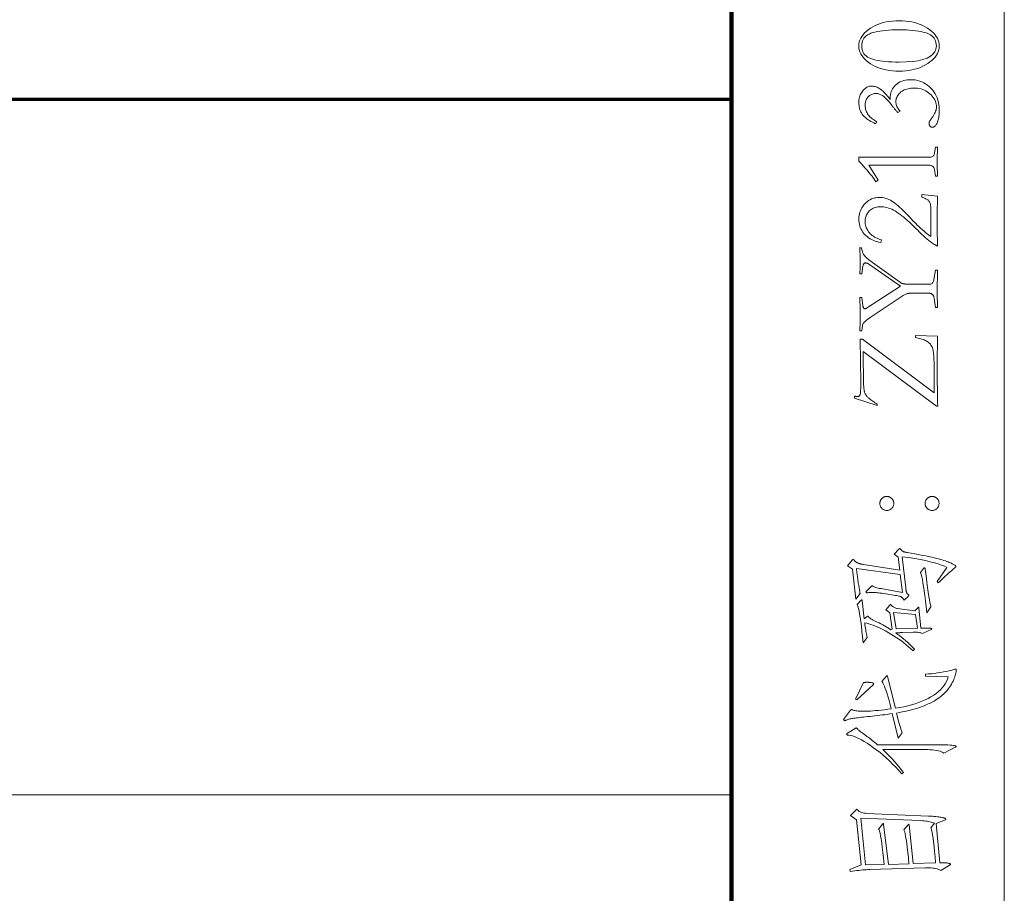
# Model space of a CAD drawing. Extents: x 0 to 1189, y 0 to 841.
# Tile 122 of 135: x 1143 to 1179, y 34 to 66. Entities that reach past the tile are written whole.
import ezdxf

# ---------------------------------------------------------------- set-up
doc = ezdxf.new("R2010")
doc.units = 0

msp = doc.modelspace()

# ---------------------------------------------------------------- linework, layer by layer
at = {"color": 7, "lineweight": 13}
for p, q in [((1179, 10), (1179, 831)), ((1169, 38), (1064, 38))]:
    msp.add_line(p, q, dxfattribs=at)
at = {"color": 7, "lineweight": 100}
msp.add_line((1169, 20), (1169, 821), dxfattribs=at)
at = {"color": 5, "lineweight": 70}
msp.add_line((1064, 63.5), (1169, 63.5), dxfattribs=at)
at = {"color": 7, "lineweight": 13}
for points in [[(1173.667, 65.446), (1173.671, 65.521), (1173.684, 65.593), (1173.705, 65.663), (1173.734, 65.731), (1173.772, 65.797), (1173.819, 65.86), (1173.874, 65.922), (1173.938, 65.982), (1174.009, 66.04), (1174.09, 66.096), (1174.177, 66.148), (1174.267, 66.194), (1174.362, 66.235), (1174.461, 66.271), (1174.564, 66.301), (1174.672, 66.326), (1174.783, 66.345), (1174.899, 66.359), (1175.018, 66.367), (1175.142, 66.37), (1175.265, 66.367), (1175.384, 66.359), (1175.498, 66.345), (1175.609, 66.326), (1175.716, 66.301), (1175.819, 66.271), (1175.917, 66.235), (1176.012, 66.194), (1176.103, 66.148), (1176.189, 66.096), (1176.27, 66.04), (1176.342, 65.982), (1176.405, 65.922), (1176.46, 65.86), (1176.507, 65.797), (1176.545, 65.731), (1176.574, 65.663), (1176.595, 65.593), (1176.608, 65.521), (1176.612, 65.446), (1176.608, 65.375), (1176.596, 65.305), (1176.575, 65.237), (1176.545, 65.17), (1176.508, 65.105), (1176.462, 65.041), (1176.407, 64.98), (1176.345, 64.919), (1176.273, 64.861), (1176.194, 64.804), (1176.108, 64.751), (1176.018, 64.703), (1175.923, 64.661), (1175.825, 64.624), (1175.722, 64.594), (1175.614, 64.568), (1175.503, 64.549), (1175.387, 64.535), (1175.266, 64.526), (1175.142, 64.523), (1175.018, 64.526), (1174.899, 64.534), (1174.783, 64.548), (1174.672, 64.567), (1174.564, 64.592), (1174.461, 64.622), (1174.362, 64.658), (1174.267, 64.699), (1174.177, 64.745), (1174.09, 64.797), (1174.009, 64.853), (1173.938, 64.911), (1173.874, 64.971), (1173.819, 65.032), (1173.772, 65.096), (1173.734, 65.162), (1173.705, 65.23), (1173.684, 65.3), (1173.671, 65.372)], [(1176.508, 65.446), (1176.505, 65.511), (1176.495, 65.572), (1176.478, 65.629), (1176.455, 65.681), (1176.425, 65.73), (1176.389, 65.774), (1176.345, 65.814), (1176.296, 65.85), (1176.239, 65.882), (1176.176, 65.91), (1176.106, 65.935), (1176.028, 65.957), (1175.943, 65.976), (1175.851, 65.993), (1175.751, 66.007), (1175.644, 66.019), (1175.529, 66.028), (1175.408, 66.034), (1175.278, 66.038), (1175.142, 66.039), (1175.005, 66.038), (1174.876, 66.034), (1174.754, 66.028), (1174.639, 66.019), (1174.532, 66.007), (1174.432, 65.993), (1174.34, 65.976), (1174.254, 65.957), (1174.176, 65.935), (1174.106, 65.91), (1174.042, 65.882), (1173.985, 65.85), (1173.935, 65.814), (1173.891, 65.774), (1173.854, 65.73), (1173.824, 65.681), (1173.801, 65.629), (1173.784, 65.572), (1173.774, 65.511), (1173.771, 65.446), (1173.774, 65.382), (1173.784, 65.321), (1173.801, 65.264), (1173.824, 65.212), (1173.854, 65.163), (1173.891, 65.119), (1173.935, 65.079), (1173.985, 65.042), (1174.042, 65.011), (1174.106, 64.983), (1174.176, 64.958), (1174.254, 64.936), (1174.34, 64.917), (1174.432, 64.9), (1174.532, 64.886), (1174.639, 64.874), (1174.754, 64.865), (1174.876, 64.859), (1175.005, 64.855), (1175.142, 64.854), (1175.401, 64.86), (1175.634, 64.877), (1175.839, 64.907), (1176.016, 64.949), (1176.167, 65.002), (1176.29, 65.067), (1176.385, 65.144), (1176.454, 65.233), (1176.495, 65.334)], [(1174.327, 62.677), (1174.282, 62.596), (1174.221, 62.623), (1174.164, 62.65), (1174.109, 62.679), (1174.058, 62.709), (1174.01, 62.741), (1173.965, 62.773), (1173.924, 62.806), (1173.885, 62.84), (1173.85, 62.876), (1173.818, 62.913), (1173.79, 62.951), (1173.764, 62.991), (1173.741, 63.032), (1173.721, 63.076), (1173.705, 63.122), (1173.691, 63.169), (1173.68, 63.219), (1173.673, 63.27), (1173.668, 63.323), (1173.667, 63.379), (1173.668, 63.428), (1173.672, 63.477), (1173.68, 63.523), (1173.69, 63.568), (1173.703, 63.612), (1173.719, 63.653), (1173.738, 63.693), (1173.759, 63.732), (1173.784, 63.769), (1173.812, 63.804), (1173.841, 63.837), (1173.871, 63.866), (1173.901, 63.892), (1173.932, 63.914), (1173.964, 63.933), (1173.997, 63.948), (1174.03, 63.96), (1174.063, 63.969), (1174.098, 63.974), (1174.133, 63.976), (1174.168, 63.975), (1174.203, 63.971), (1174.237, 63.965), (1174.271, 63.957), (1174.305, 63.946), (1174.338, 63.933), (1174.371, 63.917), (1174.404, 63.899), (1174.436, 63.879), (1174.468, 63.856), (1174.5, 63.831), (1174.532, 63.803), (1174.566, 63.772), (1174.599, 63.739), (1174.634, 63.703), (1174.669, 63.664), (1174.705, 63.623), (1174.741, 63.579), (1174.778, 63.532), (1174.816, 63.483), (1174.814, 63.547), (1174.817, 63.61), (1174.824, 63.669), (1174.836, 63.726), (1174.853, 63.78), (1174.875, 63.832), (1174.902, 63.881), (1174.933, 63.927), (1174.97, 63.971), (1175.011, 64.012), (1175.055, 64.05), (1175.102, 64.084), (1175.152, 64.114), (1175.204, 64.139), (1175.258, 64.161), (1175.315, 64.179), (1175.375, 64.193), (1175.436, 64.203), (1175.5, 64.209), (1175.567, 64.211), (1175.654, 64.208), (1175.737, 64.199), (1175.818, 64.183), (1175.897, 64.161), (1175.972, 64.133), (1176.045, 64.099), (1176.115, 64.058), (1176.183, 64.011), (1176.247, 63.958), (1176.309, 63.899), (1176.367, 63.835), (1176.418, 63.767), (1176.464, 63.696), (1176.503, 63.622), (1176.537, 63.544), (1176.564, 63.462), (1176.585, 63.378), (1176.6, 63.289), (1176.609, 63.198), (1176.612, 63.103), (1176.612, 63.042), (1176.609, 62.984), (1176.606, 62.929), (1176.6, 62.877), (1176.594, 62.828), (1176.586, 62.782), (1176.576, 62.739), (1176.565, 62.699), (1176.552, 62.662), (1176.538, 62.627), (1176.523, 62.597), (1176.507, 62.569), (1176.491, 62.544), (1176.474, 62.523), (1176.457, 62.505), (1176.439, 62.491), (1176.421, 62.479), (1176.402, 62.471), (1176.383, 62.466), (1176.364, 62.465), (1176.355, 62.465), (1176.346, 62.466), (1176.337, 62.468), (1176.328, 62.471), (1176.32, 62.475), (1176.312, 62.48), (1176.304, 62.486), (1176.296, 62.492), (1176.288, 62.499), (1176.28, 62.508), (1176.273, 62.516), (1176.266, 62.525), (1176.26, 62.534), (1176.255, 62.543), (1176.251, 62.552), (1176.248, 62.562), (1176.245, 62.571), (1176.243, 62.581), (1176.242, 62.59), (1176.241, 62.6), (1176.242, 62.616), (1176.245, 62.632), (1176.249, 62.648), (1176.254, 62.665), (1176.262, 62.683), (1176.271, 62.701), (1176.281, 62.719), (1176.294, 62.738), (1176.307, 62.757), (1176.323, 62.777), (1176.359, 62.827), (1176.391, 62.875), (1176.42, 62.922), (1176.444, 62.967), (1176.465, 63.011), (1176.482, 63.053), (1176.496, 63.094), (1176.505, 63.133), (1176.511, 63.171), (1176.513, 63.207), (1176.51, 63.261), (1176.503, 63.314), (1176.491, 63.366), (1176.474, 63.417), (1176.453, 63.466), (1176.427, 63.514), (1176.395, 63.561), (1176.359, 63.606), (1176.319, 63.65), (1176.273, 63.693), (1176.224, 63.733), (1176.173, 63.769), (1176.12, 63.8), (1176.065, 63.828), (1176.007, 63.851), (1175.948, 63.87), (1175.886, 63.885), (1175.823, 63.895), (1175.757, 63.901), (1175.689, 63.903), (1175.632, 63.902), (1175.578, 63.898), (1175.525, 63.891), (1175.474, 63.881), (1175.425, 63.868), (1175.379, 63.852), (1175.334, 63.834), (1175.291, 63.812), (1175.251, 63.788), (1175.212, 63.761), (1175.176, 63.732), (1175.144, 63.701), (1175.116, 63.669), (1175.092, 63.635), (1175.071, 63.6), (1175.054, 63.563), (1175.041, 63.525), (1175.032, 63.485), (1175.026, 63.444), (1175.024, 63.401), (1175.026, 63.368), (1175.03, 63.334), (1175.038, 63.3), (1175.049, 63.266), (1175.063, 63.232), (1175.08, 63.197), (1175.1, 63.162), (1175.123, 63.128), (1175.149, 63.093), (1175.178, 63.057), (1175.092, 63.008), (1175.076, 63.026), (1175.059, 63.044), (1175.043, 63.063), (1175.027, 63.083), (1175.011, 63.103), (1174.994, 63.123), (1174.978, 63.143), (1174.962, 63.164), (1174.945, 63.185), (1174.929, 63.207), (1174.857, 63.301), (1174.787, 63.386), (1174.719, 63.46), (1174.654, 63.525), (1174.591, 63.58), (1174.53, 63.625), (1174.471, 63.66), (1174.415, 63.684), (1174.361, 63.699), (1174.309, 63.704), (1174.273, 63.703), (1174.238, 63.699), (1174.204, 63.693), (1174.172, 63.684), (1174.142, 63.673), (1174.113, 63.66), (1174.085, 63.643), (1174.059, 63.625), (1174.034, 63.604), (1174.011, 63.58), (1173.989, 63.554), (1173.97, 63.528), (1173.953, 63.5), (1173.938, 63.471), (1173.926, 63.44), (1173.916, 63.409), (1173.908, 63.376), (1173.902, 63.342), (1173.899, 63.306), (1173.897, 63.27), (1173.899, 63.234), (1173.902, 63.198), (1173.907, 63.163), (1173.915, 63.128), (1173.925, 63.094), (1173.937, 63.06), (1173.952, 63.027), (1173.969, 62.993), (1173.987, 62.961), (1174.008, 62.928), (1174.031, 62.897), (1174.057, 62.867), (1174.084, 62.838), (1174.113, 62.811), (1174.144, 62.785), (1174.176, 62.761), (1174.211, 62.738), (1174.248, 62.716), (1174.287, 62.696)], [(1176.554, 61.736), (1176.551, 61.688), (1176.549, 61.64), (1176.547, 61.59), (1176.545, 61.538), (1176.543, 61.486), (1176.542, 61.433), (1176.541, 61.378), (1176.541, 61.322), (1176.54, 61.265), (1176.54, 61.207), (1176.54, 61.148), (1176.541, 61.091), (1176.541, 61.035), (1176.542, 60.981), (1176.543, 60.927), (1176.545, 60.875), (1176.547, 60.824), (1176.549, 60.774), (1176.551, 60.725), (1176.554, 60.677), (1176.481, 60.677), (1176.44, 60.913), (1176.433, 60.943), (1176.423, 60.97), (1176.411, 60.993), (1176.397, 61.014), (1176.38, 61.031), (1176.362, 61.046), (1176.341, 61.057), (1176.317, 61.065), (1176.292, 61.069), (1176.264, 61.071), (1174.029, 61.071), (1174.377, 60.532), (1174.291, 60.469), (1174.248, 60.533), (1174.201, 60.599), (1174.149, 60.668), (1174.094, 60.739), (1174.033, 60.813), (1173.969, 60.889), (1173.9, 60.968), (1173.826, 61.05), (1173.749, 61.134), (1173.667, 61.22), (1173.667, 61.37), (1176.264, 61.37), (1176.294, 61.371), (1176.32, 61.376), (1176.345, 61.384), (1176.367, 61.395), (1176.386, 61.409), (1176.403, 61.427), (1176.417, 61.447), (1176.429, 61.471), (1176.438, 61.498), (1176.445, 61.528), (1176.481, 61.736)], [(1176.554, 59.935), (1176.551, 59.867), (1176.549, 59.794), (1176.547, 59.715), (1176.545, 59.631), (1176.543, 59.541), (1176.542, 59.446), (1176.541, 59.346), (1176.541, 59.24), (1176.54, 59.129), (1176.54, 59.012), (1176.54, 58.898), (1176.541, 58.789), (1176.541, 58.685), (1176.542, 58.587), (1176.543, 58.494), (1176.545, 58.406), (1176.547, 58.323), (1176.549, 58.246), (1176.551, 58.174), (1176.554, 58.107), (1176.519, 58.125), (1176.484, 58.143), (1176.449, 58.163), (1176.415, 58.183), (1176.382, 58.204), (1176.348, 58.227), (1176.315, 58.25), (1176.283, 58.274), (1176.251, 58.298), (1176.219, 58.324), (1176.186, 58.352), (1176.15, 58.383), (1176.112, 58.417), (1176.071, 58.455), (1176.028, 58.495), (1175.981, 58.539), (1175.933, 58.586), (1175.881, 58.636), (1175.827, 58.689), (1175.771, 58.745), (1175.688, 58.827), (1175.607, 58.904), (1175.53, 58.977), (1175.454, 59.046), (1175.381, 59.109), (1175.311, 59.169), (1175.243, 59.223), (1175.177, 59.274), (1175.114, 59.319), (1175.054, 59.36), (1174.994, 59.397), (1174.935, 59.431), (1174.875, 59.46), (1174.815, 59.485), (1174.755, 59.506), (1174.696, 59.524), (1174.635, 59.538), (1174.575, 59.547), (1174.515, 59.553), (1174.454, 59.555), (1174.405, 59.553), (1174.358, 59.549), (1174.313, 59.541), (1174.27, 59.53), (1174.229, 59.516), (1174.19, 59.499), (1174.152, 59.479), (1174.117, 59.455), (1174.083, 59.429), (1174.051, 59.399), (1174.022, 59.367), (1173.996, 59.334), (1173.973, 59.299), (1173.953, 59.262), (1173.936, 59.224), (1173.922, 59.185), (1173.911, 59.144), (1173.904, 59.101), (1173.899, 59.057), (1173.897, 59.012), (1173.899, 58.967), (1173.904, 58.923), (1173.911, 58.88), (1173.922, 58.838), (1173.937, 58.796), (1173.954, 58.755), (1173.974, 58.715), (1173.997, 58.676), (1174.024, 58.638), (1174.054, 58.6), (1174.086, 58.564), (1174.121, 58.531), (1174.159, 58.499), (1174.199, 58.47), (1174.242, 58.443), (1174.287, 58.418), (1174.335, 58.396), (1174.386, 58.376), (1174.439, 58.358), (1174.495, 58.342), (1174.477, 58.238), (1174.401, 58.254), (1174.33, 58.274), (1174.261, 58.296), (1174.197, 58.322), (1174.135, 58.35), (1174.077, 58.382), (1174.022, 58.417), (1173.971, 58.456), (1173.924, 58.497), (1173.879, 58.541), (1173.839, 58.589), (1173.803, 58.638), (1173.771, 58.689), (1173.743, 58.742), (1173.72, 58.797), (1173.701, 58.854), (1173.686, 58.913), (1173.675, 58.974), (1173.669, 59.037), (1173.667, 59.103), (1173.669, 59.168), (1173.676, 59.231), (1173.687, 59.292), (1173.702, 59.351), (1173.722, 59.408), (1173.746, 59.463), (1173.774, 59.516), (1173.807, 59.567), (1173.844, 59.617), (1173.886, 59.664), (1173.931, 59.707), (1173.978, 59.747), (1174.026, 59.781), (1174.076, 59.811), (1174.128, 59.837), (1174.181, 59.857), (1174.237, 59.874), (1174.294, 59.885), (1174.353, 59.892), (1174.413, 59.894), (1174.474, 59.892), (1174.535, 59.886), (1174.594, 59.875), (1174.653, 59.86), (1174.711, 59.841), (1174.769, 59.817), (1174.825, 59.789), (1174.881, 59.757), (1174.936, 59.72), (1174.99, 59.679), (1175.045, 59.634), (1175.103, 59.585), (1175.164, 59.531), (1175.227, 59.472), (1175.293, 59.41), (1175.361, 59.343), (1175.433, 59.271), (1175.506, 59.195), (1175.583, 59.115), (1175.662, 59.03), (1175.707, 58.983), (1175.756, 58.933), (1175.809, 58.882), (1175.866, 58.827), (1175.928, 58.771), (1175.994, 58.713), (1176.064, 58.652), (1176.139, 58.589), (1176.217, 58.523), (1176.3, 58.456), (1176.3, 59.519), (1176.3, 59.552), (1176.298, 59.584), (1176.295, 59.613), (1176.29, 59.64), (1176.285, 59.665), (1176.278, 59.689), (1176.27, 59.71), (1176.261, 59.729), (1176.251, 59.746), (1176.239, 59.761), (1176.225, 59.775), (1176.209, 59.789), (1176.19, 59.804), (1176.167, 59.818), (1176.142, 59.833), (1176.115, 59.848), (1176.084, 59.862), (1176.05, 59.877), (1176.014, 59.893), (1175.974, 59.908), (1175.974, 60.003)], [(1176.422, 56.89), (1176.472, 57.229), (1176.554, 57.229), (1176.551, 57.129), (1176.549, 57.035), (1176.547, 56.949), (1176.545, 56.869), (1176.543, 56.797), (1176.542, 56.732), (1176.541, 56.674), (1176.541, 56.623), (1176.54, 56.578), (1176.54, 56.541), (1176.54, 56.466), (1176.541, 56.393), (1176.541, 56.321), (1176.542, 56.25), (1176.543, 56.182), (1176.545, 56.115), (1176.547, 56.049), (1176.549, 55.985), (1176.551, 55.923), (1176.554, 55.863), (1176.481, 55.863), (1176.427, 56.202), (1176.424, 56.217), (1176.42, 56.232), (1176.416, 56.246), (1176.411, 56.259), (1176.406, 56.272), (1176.4, 56.285), (1176.394, 56.297), (1176.386, 56.308), (1176.379, 56.319), (1176.37, 56.329), (1176.362, 56.338), (1176.353, 56.347), (1176.344, 56.354), (1176.334, 56.361), (1176.325, 56.366), (1176.315, 56.371), (1176.305, 56.374), (1176.294, 56.377), (1176.284, 56.378), (1176.273, 56.379), (1175.517, 56.379), (1175.496, 56.378), (1175.475, 56.375), (1175.453, 56.371), (1175.431, 56.366), (1175.409, 56.358), (1175.386, 56.349), (1175.363, 56.339), (1175.339, 56.326), (1175.315, 56.313), (1175.291, 56.297), (1174.083, 55.492), (1174.031, 55.456), (1173.985, 55.422), (1173.943, 55.39), (1173.907, 55.358), (1173.876, 55.329), (1173.85, 55.301), (1173.829, 55.274), (1173.814, 55.248), (1173.803, 55.225), (1173.798, 55.202), (1173.771, 55.003), (1173.698, 55.003), (1173.701, 55.025), (1173.703, 55.056), (1173.705, 55.096), (1173.707, 55.144), (1173.709, 55.201), (1173.71, 55.266), (1173.711, 55.34), (1173.711, 55.423), (1173.712, 55.514), (1173.712, 55.614), (1173.712, 55.696), (1173.711, 55.773), (1173.711, 55.845), (1173.71, 55.913), (1173.709, 55.976), (1173.707, 56.034), (1173.705, 56.088), (1173.703, 56.137), (1173.701, 56.181), (1173.698, 56.22), (1173.771, 56.22), (1173.812, 55.935), (1173.816, 55.912), (1173.821, 55.891), (1173.827, 55.873), (1173.834, 55.857), (1173.842, 55.844), (1173.851, 55.833), (1173.861, 55.824), (1173.872, 55.818), (1173.884, 55.814), (1173.897, 55.813), (1173.902, 55.813), (1173.907, 55.814), (1173.911, 55.815), (1173.916, 55.816), (1173.921, 55.817), (1173.926, 55.819), (1173.931, 55.822), (1173.937, 55.825), (1173.942, 55.828), (1173.947, 55.831), (1175.196, 56.646), (1174.074, 57.424), (1174.054, 57.437), (1174.036, 57.448), (1174.018, 57.458), (1174.001, 57.467), (1173.985, 57.475), (1173.969, 57.481), (1173.955, 57.486), (1173.941, 57.489), (1173.928, 57.491), (1173.916, 57.492), (1173.9, 57.491), (1173.885, 57.487), (1173.872, 57.482), (1173.861, 57.474), (1173.85, 57.463), (1173.841, 57.451), (1173.833, 57.436), (1173.826, 57.419), (1173.82, 57.4), (1173.816, 57.379), (1173.771, 57.089), (1173.698, 57.089), (1173.701, 57.101), (1173.703, 57.121), (1173.705, 57.149), (1173.707, 57.185), (1173.709, 57.229), (1173.71, 57.281), (1173.711, 57.341), (1173.711, 57.409), (1173.712, 57.485), (1173.712, 57.569), (1173.712, 57.64), (1173.711, 57.706), (1173.71, 57.767), (1173.709, 57.823), (1173.708, 57.873), (1173.705, 57.918), (1173.703, 57.957), (1173.7, 57.991), (1173.697, 58.02), (1173.694, 58.044), (1173.766, 58.044), (1173.802, 57.89), (1173.809, 57.862), (1173.823, 57.831), (1173.843, 57.798), (1173.87, 57.763), (1173.903, 57.726), (1173.943, 57.686), (1173.99, 57.644), (1174.043, 57.6), (1174.103, 57.554), (1174.169, 57.505), (1175.192, 56.777), (1175.202, 56.77), (1175.212, 56.763), (1175.223, 56.757), (1175.234, 56.751), (1175.246, 56.746), (1175.258, 56.741), (1175.27, 56.737), (1175.283, 56.733), (1175.296, 56.73), (1175.309, 56.727), (1175.324, 56.724), (1175.339, 56.722), (1175.357, 56.72), (1175.376, 56.718), (1175.396, 56.717), (1175.418, 56.716), (1175.442, 56.715), (1175.467, 56.714), (1175.494, 56.714), (1175.522, 56.713), (1176.264, 56.713), (1176.289, 56.715), (1176.312, 56.72), (1176.333, 56.729), (1176.352, 56.742), (1176.369, 56.758), (1176.384, 56.777), (1176.397, 56.8), (1176.407, 56.826), (1176.416, 56.856)], [(1175.744, 54.827), (1176.554, 54.808), (1176.551, 54.683), (1176.549, 54.563), (1176.547, 54.448), (1176.545, 54.337), (1176.543, 54.232), (1176.542, 54.131), (1176.541, 54.035), (1176.541, 53.944), (1176.54, 53.858), (1176.54, 53.777), (1176.54, 53.588), (1176.541, 53.407), (1176.542, 53.234), (1176.543, 53.069), (1176.545, 52.911), (1176.547, 52.762), (1176.549, 52.62), (1176.552, 52.487), (1176.555, 52.361), (1176.558, 52.243), (1176.513, 52.243), (1173.821, 54.252), (1173.843, 53.008), (1173.845, 52.972), (1173.848, 52.939), (1173.851, 52.907), (1173.854, 52.877), (1173.858, 52.849), (1173.862, 52.822), (1173.867, 52.797), (1173.872, 52.774), (1173.878, 52.753), (1173.884, 52.734), (1173.891, 52.715), (1173.899, 52.697), (1173.909, 52.679), (1173.92, 52.66), (1173.932, 52.642), (1173.946, 52.624), (1173.96, 52.606), (1173.977, 52.588), (1173.994, 52.57), (1174.013, 52.553), (1174.034, 52.534), (1174.057, 52.515), (1174.083, 52.494), (1174.112, 52.472), (1174.144, 52.448), (1174.178, 52.423), (1174.214, 52.397), (1174.254, 52.37), (1174.296, 52.341), (1174.341, 52.311), (1174.341, 52.265), (1173.513, 52.532), (1173.513, 52.609), (1173.526, 52.606), (1173.539, 52.603), (1173.551, 52.6), (1173.562, 52.598), (1173.573, 52.596), (1173.583, 52.594), (1173.592, 52.593), (1173.601, 52.592), (1173.609, 52.591), (1173.617, 52.591), (1173.633, 52.592), (1173.647, 52.595), (1173.66, 52.6), (1173.672, 52.606), (1173.683, 52.615), (1173.693, 52.625), (1173.701, 52.638), (1173.708, 52.652), (1173.714, 52.668), (1173.719, 52.686), (1173.723, 52.707), (1173.726, 52.733), (1173.729, 52.762), (1173.731, 52.796), (1173.733, 52.834), (1173.734, 52.877), (1173.735, 52.924), (1173.735, 52.974), (1173.735, 53.03), (1173.735, 53.089), (1173.712, 54.704), (1173.802, 54.704), (1176.427, 52.727), (1176.427, 53.591), (1176.427, 53.687), (1176.425, 53.777), (1176.423, 53.862), (1176.42, 53.941), (1176.417, 54.014), (1176.412, 54.081), (1176.407, 54.143), (1176.401, 54.199), (1176.394, 54.25), (1176.386, 54.295), (1176.377, 54.336), (1176.365, 54.375), (1176.35, 54.412), (1176.332, 54.447), (1176.312, 54.48), (1176.289, 54.511), (1176.264, 54.54), (1176.236, 54.566), (1176.205, 54.591), (1176.171, 54.614), (1176.136, 54.635), (1176.098, 54.654), (1176.06, 54.672), (1176.019, 54.688), (1175.977, 54.703), (1175.934, 54.716), (1175.889, 54.728), (1175.842, 54.738), (1175.794, 54.747), (1175.744, 54.754)], [(1174.436, 48.677), (1174.437, 48.698), (1174.439, 48.718), (1174.443, 48.737), (1174.448, 48.756), (1174.455, 48.775), (1174.464, 48.792), (1174.474, 48.81), (1174.485, 48.826), (1174.498, 48.843), (1174.513, 48.858), (1174.529, 48.873), (1174.545, 48.886), (1174.562, 48.897), (1174.579, 48.907), (1174.597, 48.916), (1174.615, 48.923), (1174.634, 48.928), (1174.653, 48.932), (1174.673, 48.934), (1174.694, 48.935), (1174.714, 48.934), (1174.734, 48.932), (1174.754, 48.928), (1174.772, 48.923), (1174.791, 48.916), (1174.808, 48.907), (1174.825, 48.897), (1174.842, 48.886), (1174.857, 48.873), (1174.873, 48.858), (1174.887, 48.843), (1174.9, 48.826), (1174.911, 48.81), (1174.92, 48.792), (1174.929, 48.775), (1174.935, 48.756), (1174.941, 48.737), (1174.944, 48.718), (1174.947, 48.698), (1174.947, 48.677), (1174.947, 48.657), (1174.944, 48.637), (1174.941, 48.617), (1174.935, 48.598), (1174.929, 48.58), (1174.92, 48.562), (1174.911, 48.545), (1174.9, 48.528), (1174.887, 48.512), (1174.873, 48.496), (1174.857, 48.482), (1174.842, 48.469), (1174.825, 48.457), (1174.808, 48.447), (1174.791, 48.439), (1174.772, 48.432), (1174.754, 48.426), (1174.734, 48.422), (1174.714, 48.42), (1174.694, 48.419), (1174.673, 48.42), (1174.653, 48.422), (1174.634, 48.426), (1174.615, 48.432), (1174.597, 48.439), (1174.579, 48.447), (1174.562, 48.457), (1174.545, 48.469), (1174.529, 48.482), (1174.513, 48.496), (1174.498, 48.512), (1174.485, 48.528), (1174.474, 48.545), (1174.464, 48.562), (1174.455, 48.58), (1174.448, 48.598), (1174.443, 48.617), (1174.439, 48.637), (1174.437, 48.657)], [(1176.097, 48.677), (1176.097, 48.698), (1176.1, 48.718), (1176.104, 48.737), (1176.109, 48.756), (1176.116, 48.775), (1176.124, 48.792), (1176.134, 48.81), (1176.146, 48.826), (1176.159, 48.843), (1176.173, 48.858), (1176.189, 48.873), (1176.205, 48.886), (1176.222, 48.897), (1176.239, 48.907), (1176.257, 48.916), (1176.276, 48.923), (1176.295, 48.928), (1176.314, 48.932), (1176.334, 48.934), (1176.354, 48.935), (1176.375, 48.934), (1176.395, 48.932), (1176.414, 48.928), (1176.433, 48.923), (1176.451, 48.916), (1176.469, 48.907), (1176.486, 48.897), (1176.502, 48.886), (1176.518, 48.873), (1176.533, 48.858), (1176.547, 48.843), (1176.56, 48.826), (1176.571, 48.81), (1176.581, 48.792), (1176.589, 48.775), (1176.596, 48.756), (1176.601, 48.737), (1176.605, 48.718), (1176.607, 48.698), (1176.608, 48.677), (1176.607, 48.657), (1176.605, 48.637), (1176.601, 48.617), (1176.596, 48.598), (1176.589, 48.58), (1176.581, 48.562), (1176.571, 48.545), (1176.56, 48.528), (1176.547, 48.512), (1176.533, 48.496), (1176.518, 48.482), (1176.502, 48.469), (1176.486, 48.457), (1176.469, 48.447), (1176.451, 48.439), (1176.433, 48.432), (1176.414, 48.426), (1176.395, 48.422), (1176.375, 48.42), (1176.354, 48.419), (1176.334, 48.42), (1176.314, 48.422), (1176.295, 48.426), (1176.276, 48.432), (1176.257, 48.439), (1176.239, 48.447), (1176.222, 48.457), (1176.205, 48.469), (1176.189, 48.482), (1176.173, 48.496), (1176.159, 48.512), (1176.146, 48.528), (1176.134, 48.545), (1176.124, 48.562), (1176.116, 48.58), (1176.109, 48.598), (1176.104, 48.617), (1176.1, 48.637), (1176.097, 48.657)], [(1175.137, 47.003), (1175.142, 47.007), (1175.146, 47.011), (1175.15, 47.015), (1175.154, 47.017), (1175.157, 47.02), (1175.16, 47.022), (1175.163, 47.024), (1175.166, 47.025), (1175.169, 47.025), (1175.171, 47.026), (1175.174, 47.025), (1175.177, 47.024), (1175.18, 47.022), (1175.183, 47.019), (1175.187, 47.015), (1175.191, 47.01), (1175.196, 47.005), (1175.201, 46.998), (1175.206, 46.991), (1175.212, 46.983), (1175.218, 46.974), (1175.224, 46.966), (1175.231, 46.959), (1175.238, 46.952), (1175.245, 46.945), (1175.253, 46.938), (1175.261, 46.932), (1175.269, 46.927), (1175.278, 46.922), (1175.287, 46.917), (1175.297, 46.913), (1175.308, 46.908), (1175.321, 46.904), (1175.335, 46.9), (1175.351, 46.896), (1175.369, 46.892), (1175.388, 46.888), (1175.408, 46.884), (1175.43, 46.88), (1175.454, 46.876), (1175.589, 46.853), (1175.717, 46.83), (1175.839, 46.808), (1175.954, 46.786), (1176.064, 46.764), (1176.167, 46.743), (1176.264, 46.723), (1176.355, 46.703), (1176.439, 46.683), (1176.517, 46.664), (1176.59, 46.645), (1176.659, 46.626), (1176.724, 46.607), (1176.784, 46.589), (1176.84, 46.571), (1176.892, 46.553), (1176.94, 46.535), (1176.984, 46.517), (1177.023, 46.5), (1177.058, 46.483), (1177.089, 46.466), (1177.118, 46.45), (1177.142, 46.436), (1177.164, 46.422), (1177.182, 46.409), (1177.197, 46.397), (1177.208, 46.387), (1177.217, 46.377), (1177.222, 46.368), (1177.223, 46.36), (1177.223, 46.357), (1177.222, 46.353), (1177.221, 46.35), (1177.22, 46.346), (1177.218, 46.342), (1177.215, 46.339), (1177.212, 46.335), (1177.209, 46.332), (1177.205, 46.328), (1177.201, 46.324), (1177.139, 46.275), (1177.077, 46.224), (1177.016, 46.172), (1176.954, 46.119), (1176.892, 46.064), (1176.83, 46.008), (1176.768, 45.951), (1176.705, 45.893), (1176.643, 45.833), (1176.581, 45.772), (1176.536, 45.813), (1176.893, 46.324), (1176.804, 46.371), (1176.699, 46.416), (1176.577, 46.459), (1176.438, 46.501), (1176.283, 46.541), (1176.112, 46.581), (1175.923, 46.618), (1175.719, 46.654), (1175.497, 46.689), (1175.26, 46.722), (1175.386, 45.578), (1175.389, 45.554), (1175.392, 45.532), (1175.394, 45.512), (1175.397, 45.493), (1175.4, 45.476), (1175.402, 45.46), (1175.405, 45.447), (1175.408, 45.434), (1175.411, 45.424), (1175.413, 45.415), (1175.416, 45.407), (1175.42, 45.399), (1175.423, 45.392), (1175.428, 45.384), (1175.433, 45.377), (1175.438, 45.371), (1175.443, 45.364), (1175.45, 45.358), (1175.456, 45.352), (1175.463, 45.347), (1175.47, 45.342), (1175.476, 45.337), (1175.482, 45.332), (1175.486, 45.327), (1175.49, 45.323), (1175.494, 45.319), (1175.496, 45.316), (1175.498, 45.312), (1175.499, 45.309), (1175.499, 45.306), (1175.499, 45.303), (1175.498, 45.3), (1175.497, 45.297), (1175.496, 45.294), (1175.494, 45.29), (1175.491, 45.287), (1175.488, 45.283), (1175.485, 45.279), (1175.481, 45.274), (1175.477, 45.27), (1175.332, 45.125), (1175.319, 45.145), (1175.306, 45.164), (1175.293, 45.181), (1175.281, 45.197), (1175.267, 45.211), (1175.254, 45.223), (1175.241, 45.234), (1175.228, 45.244), (1175.214, 45.252), (1175.201, 45.259), (1175.184, 45.265), (1175.16, 45.272), (1175.13, 45.279), (1175.093, 45.288), (1175.049, 45.297), (1174.999, 45.306), (1174.942, 45.316), (1174.878, 45.327), (1174.807, 45.339), (1174.73, 45.351), (1174.652, 45.363), (1174.58, 45.374), (1174.513, 45.384), (1174.451, 45.392), (1174.395, 45.399), (1174.345, 45.405), (1174.299, 45.409), (1174.26, 45.412), (1174.225, 45.414), (1174.196, 45.415), (1174.17, 45.415), (1174.145, 45.414), (1174.12, 45.413), (1174.095, 45.412), (1174.071, 45.41), (1174.047, 45.408), (1174.024, 45.406), (1174.001, 45.403), (1173.978, 45.4), (1173.956, 45.397), (1173.925, 45.433), (1174.124, 45.637), (1174.127, 45.64), (1174.131, 45.643), (1174.134, 45.646), (1174.137, 45.648), (1174.141, 45.65), (1174.144, 45.652), (1174.147, 45.653), (1174.15, 45.654), (1174.153, 45.654), (1174.155, 45.655), (1174.158, 45.654), (1174.161, 45.654), (1174.164, 45.653), (1174.168, 45.652), (1174.171, 45.65), (1174.175, 45.648), (1174.179, 45.646), (1174.183, 45.643), (1174.187, 45.64), (1174.192, 45.637), (1174.207, 45.627), (1174.229, 45.618), (1174.256, 45.608), (1174.289, 45.597), (1174.328, 45.587), (1174.374, 45.576), (1174.424, 45.564), (1174.481, 45.553), (1174.544, 45.54), (1174.612, 45.528), (1175.264, 45.415), (1175.187, 46.075), (1173.576, 46.293), (1173.596, 46.142), (1173.614, 46.004), (1173.631, 45.879), (1173.646, 45.768), (1173.661, 45.669), (1173.675, 45.584), (1173.687, 45.512), (1173.698, 45.453), (1173.708, 45.407), (1173.717, 45.374), (1173.558, 45.166), (1173.436, 46.27), (1173.246, 46.392), (1173.422, 46.6), (1173.426, 46.605), (1173.429, 46.608), (1173.433, 46.612), (1173.436, 46.615), (1173.439, 46.617), (1173.443, 46.619), (1173.446, 46.621), (1173.448, 46.622), (1173.451, 46.623), (1173.454, 46.623), (1173.457, 46.622), (1173.461, 46.621), (1173.465, 46.618), (1173.47, 46.615), (1173.476, 46.61), (1173.483, 46.604), (1173.49, 46.597), (1173.498, 46.59), (1173.506, 46.581), (1173.515, 46.571), (1173.525, 46.561), (1173.535, 46.551), (1173.546, 46.542), (1173.557, 46.533), (1173.569, 46.524), (1173.582, 46.516), (1173.595, 46.508), (1173.609, 46.501), (1173.623, 46.494), (1173.637, 46.487), (1173.653, 46.481), (1173.669, 46.475), (1173.686, 46.469), (1173.705, 46.464), (1173.724, 46.459), (1173.744, 46.454), (1173.765, 46.449), (1173.787, 46.445), (1173.81, 46.441), (1173.834, 46.437), (1175.164, 46.234), (1175.11, 46.704), (1174.965, 46.822)], [(1176.042, 46.293), (1176.047, 46.298), (1176.051, 46.302), (1176.055, 46.306), (1176.059, 46.31), (1176.062, 46.313), (1176.065, 46.315), (1176.068, 46.317), (1176.071, 46.319), (1176.074, 46.319), (1176.076, 46.32), (1176.078, 46.319), (1176.081, 46.318), (1176.083, 46.316), (1176.085, 46.313), (1176.087, 46.308), (1176.089, 46.303), (1176.091, 46.298), (1176.093, 46.291), (1176.095, 46.283), (1176.097, 46.275), (1176.13, 46.023), (1176.16, 45.796), (1176.188, 45.595), (1176.213, 45.418), (1176.236, 45.267), (1176.256, 45.14), (1176.273, 45.039), (1176.288, 44.963), (1176.3, 44.911), (1176.309, 44.885), (1176.16, 44.664), (1176.136, 44.894), (1176.112, 45.106), (1176.088, 45.3), (1176.064, 45.475), (1176.041, 45.632), (1176.018, 45.77), (1175.996, 45.89), (1175.973, 45.991), (1175.951, 46.074), (1175.929, 46.139)], [(1173.753, 45.13), (1173.755, 45.132), (1173.758, 45.135), (1173.76, 45.137), (1173.763, 45.138), (1173.765, 45.14), (1173.767, 45.141), (1173.77, 45.142), (1173.771, 45.143), (1173.773, 45.143), (1173.775, 45.143), (1173.777, 45.143), (1173.779, 45.142), (1173.78, 45.141), (1173.782, 45.139), (1173.783, 45.137), (1173.785, 45.134), (1173.786, 45.13), (1173.787, 45.126), (1173.788, 45.121), (1173.789, 45.116), (1173.866, 44.446), (1173.97, 44.532), (1173.973, 44.535), (1173.977, 44.537), (1173.98, 44.539), (1173.983, 44.541), (1173.986, 44.543), (1173.988, 44.544), (1173.991, 44.545), (1173.993, 44.545), (1173.995, 44.546), (1173.997, 44.546), (1173.999, 44.546), (1174.001, 44.545), (1174.003, 44.544), (1174.005, 44.543), (1174.007, 44.541), (1174.01, 44.539), (1174.012, 44.537), (1174.014, 44.534), (1174.017, 44.531), (1174.02, 44.528), (1174.033, 44.513), (1174.047, 44.498), (1174.062, 44.484), (1174.078, 44.471), (1174.094, 44.458), (1174.112, 44.445), (1174.13, 44.434), (1174.15, 44.422), (1174.17, 44.411), (1174.192, 44.401), (1174.265, 44.366), (1174.336, 44.33), (1174.406, 44.295), (1174.474, 44.259), (1174.54, 44.224), (1174.604, 44.188), (1174.667, 44.152), (1174.727, 44.116), (1174.786, 44.08), (1174.843, 44.044), (1174.893, 44.062), (1174.802, 44.664), (1174.658, 44.781), (1174.807, 44.953), (1174.809, 44.956), (1174.811, 44.958), (1174.813, 44.96), (1174.815, 44.962), (1174.817, 44.963), (1174.819, 44.965), (1174.821, 44.966), (1174.823, 44.966), (1174.825, 44.967), (1174.827, 44.967), (1174.83, 44.967), (1174.832, 44.966), (1174.834, 44.966), (1174.836, 44.965), (1174.838, 44.965), (1174.84, 44.964), (1174.842, 44.962), (1174.844, 44.961), (1174.846, 44.959), (1174.848, 44.958), (1174.867, 44.936), (1174.887, 44.916), (1174.908, 44.898), (1174.929, 44.882), (1174.951, 44.868), (1174.973, 44.856), (1174.996, 44.846), (1175.02, 44.838), (1175.044, 44.831), (1175.069, 44.827), (1175.721, 44.745), (1175.83, 44.854), (1175.833, 44.857), (1175.837, 44.86), (1175.84, 44.863), (1175.843, 44.865), (1175.845, 44.867), (1175.848, 44.869), (1175.851, 44.87), (1175.853, 44.871), (1175.855, 44.872), (1175.857, 44.872), (1175.859, 44.872), (1175.86, 44.871), (1175.862, 44.869), (1175.863, 44.867), (1175.865, 44.865), (1175.866, 44.862), (1175.867, 44.858), (1175.868, 44.854), (1175.869, 44.85), (1175.87, 44.845), (1175.943, 44.103), (1175.972, 44.103), (1176.001, 44.104), (1176.03, 44.105), (1176.058, 44.105), (1176.086, 44.106), (1176.113, 44.106), (1176.14, 44.107), (1176.166, 44.107), (1176.191, 44.107), (1176.217, 44.107), (1176.24, 44.107), (1176.261, 44.106), (1176.28, 44.105), (1176.296, 44.103), (1176.31, 44.1), (1176.321, 44.097), (1176.33, 44.094), (1176.336, 44.09), (1176.34, 44.085), (1176.341, 44.08), (1176.341, 44.077), (1176.34, 44.075), (1176.339, 44.072), (1176.338, 44.07), (1176.336, 44.067), (1176.334, 44.065), (1176.332, 44.063), (1176.329, 44.061), (1176.326, 44.059), (1176.323, 44.057), (1175.997, 43.908), (1175.97, 43.919), (1175.942, 43.929), (1175.912, 43.937), (1175.88, 43.944), (1175.848, 43.95), (1175.813, 43.954), (1175.778, 43.957), (1175.741, 43.959), (1175.702, 43.959), (1175.662, 43.958), (1175.264, 43.944), (1175.231, 43.942), (1175.199, 43.941), (1175.17, 43.939), (1175.142, 43.937), (1175.117, 43.935), (1175.094, 43.933), (1175.072, 43.932), (1175.053, 43.93), (1175.035, 43.928), (1175.02, 43.926), (1175.095, 43.873), (1175.169, 43.818), (1175.242, 43.762), (1175.313, 43.705), (1175.383, 43.646), (1175.451, 43.585), (1175.519, 43.523), (1175.584, 43.46), (1175.649, 43.395), (1175.712, 43.329), (1175.658, 43.275), (1175.575, 43.35), (1175.491, 43.425), (1175.404, 43.497), (1175.316, 43.567), (1175.225, 43.635), (1175.132, 43.702), (1175.038, 43.766), (1174.941, 43.829), (1174.842, 43.89), (1174.741, 43.949), (1174.641, 44.004), (1174.544, 44.056), (1174.45, 44.102), (1174.36, 44.144), (1174.272, 44.182), (1174.188, 44.215), (1174.107, 44.243), (1174.03, 44.267), (1173.955, 44.287), (1173.884, 44.302), (1173.892, 44.23), (1173.901, 44.163), (1173.909, 44.1), (1173.918, 44.04), (1173.927, 43.985), (1173.936, 43.934), (1173.945, 43.886), (1173.955, 43.843), (1173.965, 43.803), (1173.974, 43.768), (1173.821, 43.569), (1173.8, 43.789), (1173.779, 43.992), (1173.758, 44.177), (1173.737, 44.344), (1173.715, 44.493), (1173.694, 44.624), (1173.673, 44.736), (1173.651, 44.831), (1173.63, 44.908), (1173.608, 44.967)], [(1174.938, 44.677), (1175.029, 44.08), (1175.821, 44.103), (1175.744, 44.6)], [(1176.106, 42.415), (1176.219, 42.424), (1176.331, 42.435), (1176.442, 42.448), (1176.552, 42.463), (1176.66, 42.48), (1176.767, 42.499), (1176.873, 42.521), (1176.977, 42.544), (1177.081, 42.569), (1177.183, 42.596), (1177.187, 42.597), (1177.191, 42.597), (1177.196, 42.598), (1177.2, 42.599), (1177.203, 42.599), (1177.207, 42.6), (1177.211, 42.6), (1177.214, 42.6), (1177.218, 42.6), (1177.221, 42.6), (1177.224, 42.6), (1177.227, 42.599), (1177.229, 42.598), (1177.231, 42.597), (1177.233, 42.595), (1177.234, 42.592), (1177.235, 42.589), (1177.236, 42.586), (1177.237, 42.582), (1177.237, 42.578), (1177.235, 42.54), (1177.231, 42.501), (1177.224, 42.459), (1177.214, 42.416), (1177.201, 42.37), (1177.185, 42.321), (1177.166, 42.271), (1177.144, 42.219), (1177.12, 42.164), (1177.092, 42.107), (1177.062, 42.05), (1177.029, 41.994), (1176.993, 41.94), (1176.954, 41.887), (1176.913, 41.835), (1176.87, 41.785), (1176.823, 41.736), (1176.774, 41.689), (1176.721, 41.643), (1176.667, 41.598), (1176.609, 41.555), (1176.55, 41.513), (1176.487, 41.473), (1176.423, 41.434), (1176.356, 41.396), (1176.286, 41.36), (1176.214, 41.325), (1176.14, 41.292), (1176.063, 41.26), (1175.984, 41.229), (1175.902, 41.2), (1175.817, 41.172), (1175.73, 41.145), (1175.64, 41.12), (1175.548, 41.096), (1175.453, 41.073), (1175.355, 41.051), (1175.255, 41.031), (1175.152, 41.012), (1175.047, 40.994), (1175.073, 40.886), (1175.099, 40.785), (1175.123, 40.693), (1175.146, 40.608), (1175.168, 40.531), (1175.189, 40.462), (1175.208, 40.401), (1175.226, 40.348), (1175.244, 40.303), (1175.26, 40.265), (1175.106, 40.075), (1174.893, 40.971), (1174.8, 40.958), (1174.708, 40.945), (1174.617, 40.933), (1174.526, 40.921), (1174.436, 40.91), (1174.347, 40.899), (1174.258, 40.889), (1174.17, 40.879), (1174.083, 40.869), (1173.997, 40.86), (1173.914, 40.852), (1173.836, 40.844), (1173.763, 40.836), (1173.696, 40.829), (1173.635, 40.821), (1173.578, 40.815), (1173.527, 40.808), (1173.482, 40.802), (1173.441, 40.796), (1173.406, 40.79), (1173.375, 40.785), (1173.345, 40.778), (1173.317, 40.771), (1173.289, 40.764), (1173.263, 40.755), (1173.239, 40.746), (1173.216, 40.737), (1173.194, 40.727), (1173.174, 40.716), (1173.155, 40.704), (1173.11, 40.75), (1173.359, 41.094), (1173.364, 41.099), (1173.368, 41.103), (1173.372, 41.107), (1173.376, 41.111), (1173.379, 41.114), (1173.383, 41.116), (1173.386, 41.118), (1173.389, 41.12), (1173.392, 41.12), (1173.395, 41.121), (1173.398, 41.121), (1173.401, 41.12), (1173.404, 41.12), (1173.408, 41.119), (1173.411, 41.118), (1173.415, 41.117), (1173.419, 41.116), (1173.423, 41.115), (1173.427, 41.113), (1173.431, 41.112), (1173.454, 41.101), (1173.482, 41.092), (1173.514, 41.084), (1173.551, 41.077), (1173.592, 41.071), (1173.638, 41.066), (1173.688, 41.062), (1173.743, 41.059), (1173.802, 41.058), (1173.866, 41.057), (1173.935, 41.058), (1174.011, 41.061), (1174.093, 41.065), (1174.182, 41.072), (1174.278, 41.08), (1174.38, 41.09), (1174.488, 41.102), (1174.603, 41.115), (1174.724, 41.131), (1174.852, 41.148), (1174.814, 41.304), (1174.776, 41.447), (1174.74, 41.578), (1174.705, 41.697), (1174.67, 41.803), (1174.637, 41.897), (1174.604, 41.978), (1174.573, 42.047), (1174.542, 42.104), (1174.513, 42.148), (1174.667, 42.329), (1174.672, 42.335), (1174.677, 42.34), (1174.681, 42.345), (1174.686, 42.349), (1174.689, 42.353), (1174.693, 42.355), (1174.696, 42.358), (1174.699, 42.359), (1174.701, 42.36), (1174.703, 42.36), (1174.705, 42.36), (1174.707, 42.359), (1174.708, 42.358), (1174.71, 42.355), (1174.712, 42.353), (1174.714, 42.349), (1174.716, 42.345), (1174.717, 42.34), (1174.719, 42.335), (1174.721, 42.329), (1175.006, 41.17), (1175.162, 41.196), (1175.313, 41.225), (1175.458, 41.257), (1175.597, 41.294), (1175.731, 41.333), (1175.858, 41.377), (1175.98, 41.424), (1176.096, 41.475), (1176.207, 41.529), (1176.312, 41.587), (1176.41, 41.648), (1176.5, 41.711), (1176.583, 41.778), (1176.658, 41.847), (1176.725, 41.918), (1176.785, 41.992), (1176.837, 42.069), (1176.881, 42.149), (1176.918, 42.231), (1176.947, 42.315), (1176.11, 42.347)], [(1173.834, 42.112), (1173.849, 42.113), (1173.865, 42.115), (1173.88, 42.116), (1173.896, 42.117), (1173.911, 42.118), (1173.927, 42.119), (1173.942, 42.12), (1173.957, 42.12), (1173.973, 42.121), (1173.988, 42.121), (1174.003, 42.121), (1174.019, 42.12), (1174.034, 42.119), (1174.049, 42.118), (1174.064, 42.117), (1174.079, 42.115), (1174.094, 42.113), (1174.108, 42.111), (1174.123, 42.108), (1174.137, 42.105), (1174.151, 42.102), (1174.163, 42.098), (1174.174, 42.095), (1174.184, 42.091), (1174.192, 42.088), (1174.198, 42.084), (1174.203, 42.08), (1174.207, 42.077), (1174.209, 42.073), (1174.21, 42.069), (1174.209, 42.065), (1174.209, 42.061), (1174.208, 42.057), (1174.206, 42.053), (1174.204, 42.049), (1174.202, 42.045), (1174.199, 42.041), (1174.195, 42.037), (1174.191, 42.034), (1174.187, 42.03), (1173.594, 41.474), (1173.549, 41.501)], [(1173.531, 40.428), (1173.536, 40.432), (1173.541, 40.435), (1173.546, 40.438), (1173.551, 40.44), (1173.555, 40.442), (1173.559, 40.444), (1173.563, 40.445), (1173.567, 40.446), (1173.571, 40.446), (1173.574, 40.446), (1173.577, 40.446), (1173.58, 40.446), (1173.583, 40.444), (1173.586, 40.443), (1173.589, 40.441), (1173.592, 40.438), (1173.595, 40.435), (1173.598, 40.432), (1173.601, 40.428), (1173.603, 40.424), (1173.613, 40.413), (1173.626, 40.399), (1173.643, 40.383), (1173.663, 40.365), (1173.688, 40.345), (1173.717, 40.322), (1173.749, 40.297), (1173.786, 40.269), (1173.826, 40.239), (1173.87, 40.207), (1173.917, 40.173), (1173.963, 40.138), (1174.01, 40.103), (1174.057, 40.066), (1174.104, 40.029), (1174.152, 39.991), (1174.2, 39.952), (1174.248, 39.913), (1174.297, 39.872), (1174.345, 39.831), (1176.621, 39.831), (1176.738, 39.83), (1176.841, 39.829), (1176.933, 39.825), (1177.012, 39.821), (1177.08, 39.815), (1177.135, 39.808), (1177.177, 39.8), (1177.208, 39.791), (1177.226, 39.78), (1177.232, 39.768), (1177.232, 39.764), (1177.231, 39.761), (1177.229, 39.757), (1177.227, 39.754), (1177.224, 39.751), (1177.221, 39.748), (1177.217, 39.745), (1177.212, 39.742), (1177.207, 39.739), (1177.201, 39.736), (1176.784, 39.523), (1176.745, 39.548), (1176.698, 39.571), (1176.645, 39.59), (1176.585, 39.607), (1176.517, 39.622), (1176.443, 39.634), (1176.362, 39.643), (1176.275, 39.649), (1176.18, 39.653), (1176.078, 39.655), (1174.545, 39.655), (1174.635, 39.567), (1174.721, 39.48), (1174.805, 39.394), (1174.886, 39.309), (1174.964, 39.224), (1175.039, 39.139), (1175.111, 39.056), (1175.18, 38.973), (1175.246, 38.89), (1175.309, 38.808), (1175.246, 38.759), (1175.133, 38.885), (1175.02, 39.006), (1174.906, 39.123), (1174.792, 39.235), (1174.676, 39.342), (1174.56, 39.444), (1174.444, 39.542), (1174.326, 39.635), (1174.208, 39.723), (1174.09, 39.806), (1173.974, 39.883), (1173.866, 39.951), (1173.764, 40.01), (1173.67, 40.06), (1173.583, 40.102), (1173.502, 40.135), (1173.429, 40.159), (1173.362, 40.175), (1173.303, 40.181), (1173.25, 40.179), (1173.219, 40.229)], [(1173.359, 37.234), (1173.563, 37.446), (1173.566, 37.45), (1173.57, 37.453), (1173.573, 37.456), (1173.576, 37.458), (1173.579, 37.46), (1173.582, 37.462), (1173.585, 37.463), (1173.587, 37.464), (1173.59, 37.464), (1173.592, 37.465), (1173.594, 37.464), (1173.597, 37.464), (1173.599, 37.463), (1173.601, 37.462), (1173.603, 37.461), (1173.605, 37.46), (1173.607, 37.458), (1173.609, 37.456), (1173.611, 37.454), (1173.612, 37.451), (1173.632, 37.427), (1173.655, 37.405), (1173.68, 37.386), (1173.709, 37.368), (1173.74, 37.354), (1173.775, 37.341), (1173.812, 37.331), (1173.853, 37.324), (1173.896, 37.318), (1173.943, 37.315), (1176.219, 37.216), (1176.296, 37.212), (1176.367, 37.208), (1176.433, 37.203), (1176.493, 37.198), (1176.547, 37.193), (1176.596, 37.187), (1176.64, 37.181), (1176.678, 37.175), (1176.71, 37.168), (1176.737, 37.161), (1176.76, 37.154), (1176.78, 37.147), (1176.798, 37.14), (1176.814, 37.134), (1176.827, 37.127), (1176.838, 37.121), (1176.846, 37.115), (1176.852, 37.109), (1176.856, 37.104), (1176.857, 37.098), (1176.857, 37.096), (1176.856, 37.094), (1176.855, 37.093), (1176.854, 37.091), (1176.852, 37.089), (1176.85, 37.087), (1176.848, 37.085), (1176.845, 37.084), (1176.842, 37.082), (1176.839, 37.08), (1176.499, 36.94), (1176.63, 35.501), (1176.673, 35.502), (1176.712, 35.503), (1176.75, 35.504), (1176.784, 35.503), (1176.817, 35.502), (1176.846, 35.501), (1176.874, 35.499), (1176.898, 35.496), (1176.921, 35.493), (1176.941, 35.489), (1176.958, 35.485), (1176.974, 35.481), (1176.988, 35.478), (1177, 35.474), (1177.01, 35.47), (1177.018, 35.467), (1177.025, 35.463), (1177.03, 35.46), (1177.032, 35.456), (1177.033, 35.453), (1177.033, 35.45), (1177.033, 35.447), (1177.032, 35.444), (1177.031, 35.442), (1177.03, 35.439), (1177.028, 35.437), (1177.027, 35.434), (1177.025, 35.432), (1177.022, 35.43), (1177.02, 35.428), (1176.667, 35.22), (1176.628, 35.242), (1176.586, 35.26), (1176.539, 35.277), (1176.489, 35.29), (1176.434, 35.302), (1176.375, 35.31), (1176.311, 35.317), (1176.244, 35.32), (1176.172, 35.321), (1176.097, 35.32), (1174.056, 35.256), (1173.998, 35.254), (1173.937, 35.25), (1173.873, 35.246), (1173.807, 35.24), (1173.738, 35.233), (1173.667, 35.224), (1173.593, 35.215), (1173.516, 35.204), (1173.437, 35.192), (1173.354, 35.179), (1173.332, 35.256), (1173.757, 35.424), (1173.581, 37.08)], [(1173.735, 37.139), (1173.916, 35.424), (1174.59, 35.442), (1174.568, 35.676), (1174.546, 35.886), (1174.524, 36.073), (1174.504, 36.238), (1174.484, 36.379), (1174.464, 36.496), (1174.445, 36.591), (1174.426, 36.663), (1174.408, 36.711), (1174.391, 36.736), (1174.54, 36.931), (1174.542, 36.932), (1174.544, 36.934), (1174.546, 36.935), (1174.548, 36.936), (1174.55, 36.937), (1174.552, 36.938), (1174.554, 36.939), (1174.556, 36.939), (1174.558, 36.94), (1174.56, 36.94), (1174.563, 36.939), (1174.565, 36.939), (1174.567, 36.938), (1174.568, 36.937), (1174.57, 36.935), (1174.572, 36.933), (1174.573, 36.931), (1174.574, 36.928), (1174.575, 36.925), (1174.576, 36.922), (1174.748, 35.446), (1175.504, 35.469), (1175.482, 35.69), (1175.461, 35.89), (1175.441, 36.068), (1175.421, 36.224), (1175.402, 36.359), (1175.383, 36.473), (1175.365, 36.565), (1175.347, 36.636), (1175.33, 36.686), (1175.314, 36.713), (1175.472, 36.899), (1175.475, 36.902), (1175.478, 36.905), (1175.48, 36.908), (1175.483, 36.911), (1175.485, 36.913), (1175.488, 36.914), (1175.49, 36.915), (1175.492, 36.916), (1175.495, 36.917), (1175.497, 36.917), (1175.499, 36.917), (1175.501, 36.916), (1175.503, 36.915), (1175.505, 36.913), (1175.507, 36.91), (1175.508, 36.907), (1175.51, 36.904), (1175.511, 36.9), (1175.512, 36.895), (1175.513, 36.89), (1175.662, 35.474), (1176.477, 35.496), (1176.459, 35.72), (1176.441, 35.923), (1176.423, 36.105), (1176.405, 36.266), (1176.387, 36.406), (1176.37, 36.525), (1176.352, 36.623), (1176.335, 36.699), (1176.318, 36.755), (1176.3, 36.79), (1176.436, 36.958), (1176.401, 36.973), (1176.362, 36.986), (1176.32, 36.998), (1176.275, 37.009), (1176.226, 37.019), (1176.173, 37.027), (1176.117, 37.034), (1176.058, 37.04), (1175.995, 37.045), (1175.929, 37.048)]]:
    msp.add_lwpolyline(points, close=True, dxfattribs=at)

doc.saveas('drawing.dxf')
